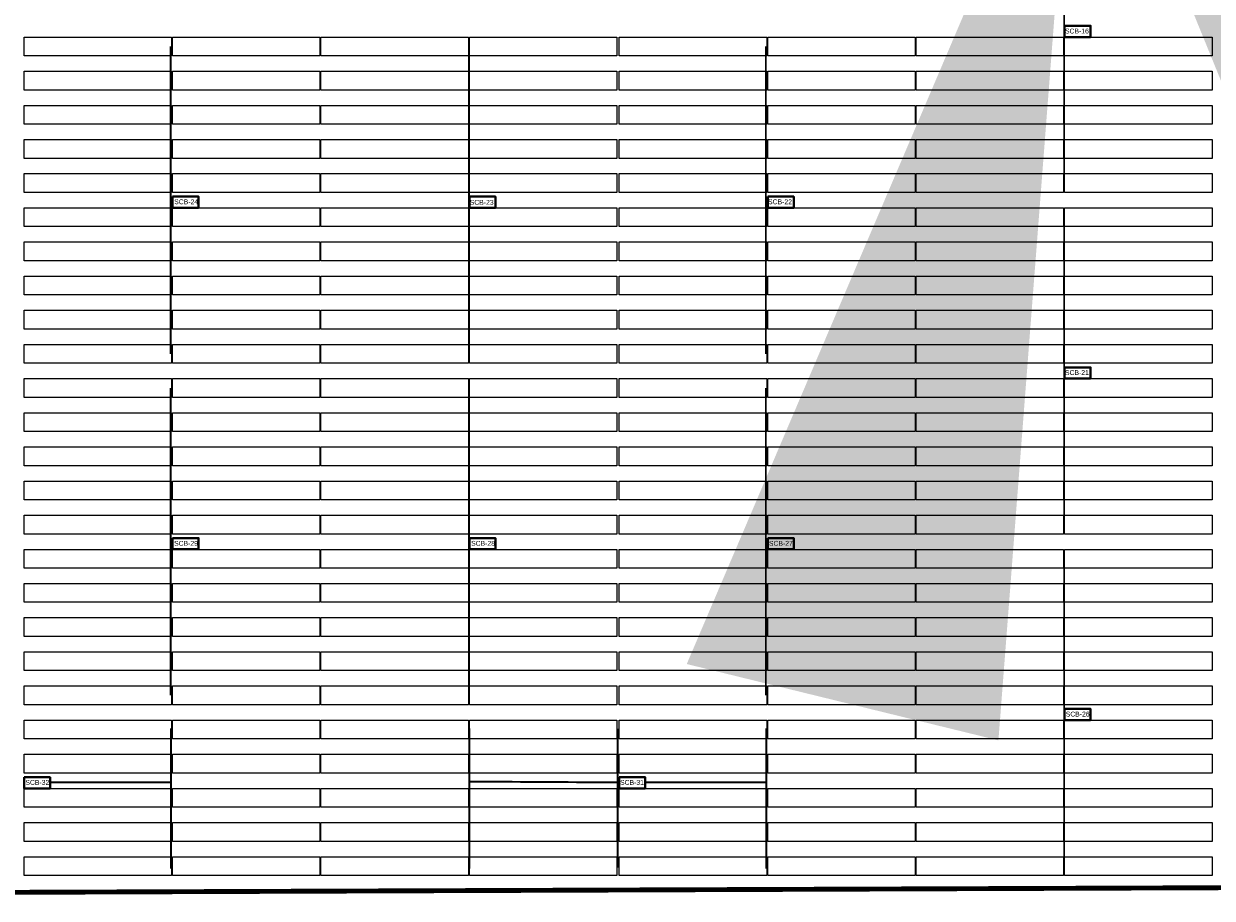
# Model space of a CAD drawing. Header units: inches. Extents: x 727810 to 1461440, y 2714588 to 5435005.
# Tile 99 of 233: x 728702 to 728946, y 2715856 to 2716036. Entities that reach past the tile are written whole.
import ezdxf

# ---------------------------------------------------------------- set-up
doc = ezdxf.new("R2010")
doc.units = ezdxf.units.IN
doc.header["$MEASUREMENT"] = 0
for name, color, linetype in [('BHEL Make', 1, 'Continuous'), ('Idle', 4, 'Continuous'), ('Inverter Room', 7, 'Continuous'), ('Mundra 335', 7, 'Continuous'), ('POLYLINE', 3, 'Continuous'), ('SCB', 7, 'Continuous'), ('tranch', 7, 'Continuous')]:
    doc.layers.add(name, color=color, linetype=linetype)
doc.styles.add('ROMANS', font='ROMANS.shx', dxfattribs={"height": 10})
doc.styles.get("Standard").update_dxf_attribs({"font": 'arial.ttf'})
doc.dimstyles.new('ROMANS$7', dxfattribs={"dimscale": 100, "dimtxt": 2.5, "dimasz": 2, "dimexe": 20, "dimexo": 20, "dimgap": 0.5, "dimtad": 1, "dimdec": 0, "dimrnd": 5, "dimzin": 0, "dimdsep": 46, "dimtxsty": 'ROMANS', "dimcen": 0.09, "dimdle": 20, "dimclrd": 256, "dimclre": 256, "dimclrt": 3, "dimadec": 0, "dimazin": 0, "dimtfac": 20, "dimtdec": 0, "dimtix": 1, "dimtmove": 2, "dimatfit": 3, "dimfxl": 1, "dimtolj": 1, "dimtzin": 0, "dimarcsym": 0})

# ---------------------------------------------------------------- blocks, each defined once
blk = doc.blocks.new('245')
at = {"layer": 'SCB', "lineweight": 40}
for points in [[(727940.22, 2716280.28), (727945.56, 2716280.28), (727945.56, 2716277.98)], [(727945.56, 2716277.98), (727940.22, 2716277.98), (727940.22, 2716280.28)]]:
    blk.add_lwpolyline(points, dxfattribs=at)

msp = doc.modelspace()

# ---------------------------------------------------------------- linework, layer by layer
at = {"layer": 'BHEL Make', "color": 1}
for points in [[(728702.49483, 2716032.97565), (728732.71483, 2716032.97565), (728732.71483, 2716029.11565), (728702.49483, 2716029.11565), (728702.49483, 2716032.97565)], [(728732.91483, 2716032.97565), (728763.13483, 2716032.97565), (728763.13483, 2716029.11565), (728732.91483, 2716029.11565), (728732.91483, 2716032.97565)], [(728763.33483, 2716032.97565), (728793.55483, 2716032.97565), (728793.55483, 2716029.11565), (728763.33483, 2716029.11565), (728763.33483, 2716032.97565)], [(728793.75483, 2716032.97565), (728823.97483, 2716032.97565), (728823.97483, 2716029.11565), (728793.75483, 2716029.11565), (728793.75483, 2716032.97565)], [(728702.49483, 2716025.97565), (728732.71483, 2716025.97565), (728732.71483, 2716022.11565), (728702.49483, 2716022.11565), (728702.49483, 2716025.97565)], [(728732.91483, 2716025.97565), (728763.13483, 2716025.97565), (728763.13483, 2716022.11565), (728732.91483, 2716022.11565), (728732.91483, 2716025.97565)], [(728763.33483, 2716025.97565), (728793.55483, 2716025.97565), (728793.55483, 2716022.11565), (728763.33483, 2716022.11565), (728763.33483, 2716025.97565)], [(728793.75483, 2716025.97565), (728823.97483, 2716025.97565), (728823.97483, 2716022.11565), (728793.75483, 2716022.11565), (728793.75483, 2716025.97565)], [(728702.49483, 2716018.97565), (728732.71483, 2716018.97565), (728732.71483, 2716015.11565), (728702.49483, 2716015.11565), (728702.49483, 2716018.97565)], [(728732.91483, 2716018.97565), (728763.13483, 2716018.97565), (728763.13483, 2716015.11565), (728732.91483, 2716015.11565), (728732.91483, 2716018.97565)], [(728763.33483, 2716018.97565), (728793.55483, 2716018.97565), (728793.55483, 2716015.11565), (728763.33483, 2716015.11565), (728763.33483, 2716018.97565)], [(728793.75483, 2716018.97565), (728823.97483, 2716018.97565), (728823.97483, 2716015.11565), (728793.75483, 2716015.11565), (728793.75483, 2716018.97565)], [(728702.49483, 2716011.97565), (728732.71483, 2716011.97565), (728732.71483, 2716008.11565), (728702.49483, 2716008.11565), (728702.49483, 2716011.97565)], [(728732.91483, 2716011.97565), (728763.13483, 2716011.97565), (728763.13483, 2716008.11565), (728732.91483, 2716008.11565), (728732.91483, 2716011.97565)], [(728763.33483, 2716011.97565), (728793.55483, 2716011.97565), (728793.55483, 2716008.11565), (728763.33483, 2716008.11565), (728763.33483, 2716011.97565)], [(728793.75483, 2716011.97565), (728823.97483, 2716011.97565), (728823.97483, 2716008.11565), (728793.75483, 2716008.11565), (728793.75483, 2716011.97565)], [(728702.49483, 2716004.97565), (728732.71483, 2716004.97565), (728732.71483, 2716001.11565), (728702.49483, 2716001.11565), (728702.49483, 2716004.97565)], [(728732.91483, 2716004.97565), (728763.13483, 2716004.97565), (728763.13483, 2716001.11565), (728732.91483, 2716001.11565), (728732.91483, 2716004.97565)], [(728763.33483, 2716004.97565), (728793.55483, 2716004.97565), (728793.55483, 2716001.11565), (728763.33483, 2716001.11565), (728763.33483, 2716004.97565)], [(728793.75483, 2716004.97565), (728823.97483, 2716004.97565), (728823.97483, 2716001.11565), (728793.75483, 2716001.11565), (728793.75483, 2716004.97565)], [(728732.91483, 2715997.97565), (728763.13483, 2715997.97565), (728763.13483, 2715994.11565), (728732.91483, 2715994.11565), (728732.91483, 2716000.27726)], [(728793.75483, 2715997.97565), (728823.97483, 2715997.97565), (728823.97483, 2715994.11565), (728793.75483, 2715994.11565), (728793.75483, 2716000.16448)], [(728702.49483, 2715997.97565), (728732.71483, 2715997.97565), (728732.71483, 2715994.11565), (728702.49483, 2715994.11565), (728702.49483, 2715997.97565)], [(728763.33483, 2715997.97565), (728793.55483, 2715997.97565), (728793.55483, 2715994.11565), (728763.33483, 2715994.11565), (728763.33483, 2715997.97565)], [(728702.49483, 2715990.97565), (728732.71483, 2715990.97565), (728732.71483, 2715987.11565), (728702.49483, 2715987.11565), (728702.49483, 2715990.97565)], [(728732.91483, 2715990.97565), (728763.13483, 2715990.97565), (728763.13483, 2715987.11565), (728732.91483, 2715987.11565), (728732.91483, 2715990.97565)], [(728763.33483, 2715990.97565), (728793.55483, 2715990.97565), (728793.55483, 2715987.11565), (728763.33483, 2715987.11565), (728763.33483, 2715990.97565)], [(728793.75483, 2715990.97565), (728823.97483, 2715990.97565), (728823.97483, 2715987.11565), (728793.75483, 2715987.11565), (728793.75483, 2715990.97565)], [(728702.49483, 2715983.97565), (728732.71483, 2715983.97565), (728732.71483, 2715980.11565), (728702.49483, 2715980.11565), (728702.49483, 2715983.97565)], [(728732.91483, 2715983.97565), (728763.13483, 2715983.97565), (728763.13483, 2715980.11565), (728732.91483, 2715980.11565), (728732.91483, 2715983.97565)], [(728763.33483, 2715983.97565), (728793.55483, 2715983.97565), (728793.55483, 2715980.11565), (728763.33483, 2715980.11565), (728763.33483, 2715983.97565)], [(728793.75483, 2715983.97565), (728823.97483, 2715983.97565), (728823.97483, 2715980.11565), (728793.75483, 2715980.11565), (728793.75483, 2715983.97565)], [(728702.49483, 2715976.97565), (728732.71483, 2715976.97565), (728732.71483, 2715973.11565), (728702.49483, 2715973.11565), (728702.49483, 2715976.97565)], [(728732.91483, 2715976.97565), (728763.13483, 2715976.97565), (728763.13483, 2715973.11565), (728732.91483, 2715973.11565), (728732.91483, 2715976.97565)], [(728763.33483, 2715976.97565), (728793.55483, 2715976.97565), (728793.55483, 2715973.11565), (728763.33483, 2715973.11565), (728763.33483, 2715976.97565)], [(728793.75483, 2715976.97565), (728823.97483, 2715976.97565), (728823.97483, 2715973.11565), (728793.75483, 2715973.11565), (728793.75483, 2715976.97565)], [(728702.49483, 2715969.97565), (728732.71483, 2715969.97565), (728732.71483, 2715966.11565), (728702.49483, 2715966.11565), (728702.49483, 2715969.97565)], [(728732.91483, 2715969.97565), (728763.13483, 2715969.97565), (728763.13483, 2715966.11565), (728732.91483, 2715966.11565), (728732.91483, 2715969.97565)], [(728763.33483, 2715969.97565), (728793.55483, 2715969.97565), (728793.55483, 2715966.11565), (728763.33483, 2715966.11565), (728763.33483, 2715969.97565)], [(728793.75483, 2715969.97565), (728823.97483, 2715969.97565), (728823.97483, 2715966.11565), (728793.75483, 2715966.11565), (728793.75483, 2715969.97565)], [(728702.49483, 2715962.97565), (728732.71483, 2715962.97565), (728732.71483, 2715959.11565), (728702.49483, 2715959.11565), (728702.49483, 2715962.97565)], [(728732.91483, 2715962.97565), (728763.13483, 2715962.97565), (728763.13483, 2715959.11565), (728732.91483, 2715959.11565), (728732.91483, 2715962.97565)], [(728763.33483, 2715962.97565), (728793.55483, 2715962.97565), (728793.55483, 2715959.11565), (728763.33483, 2715959.11565), (728763.33483, 2715962.97565)], [(728793.75483, 2715962.97565), (728823.97483, 2715962.97565), (728823.97483, 2715959.11565), (728793.75483, 2715959.11565), (728793.75483, 2715962.97565)], [(728702.49483, 2715955.97565), (728732.71483, 2715955.97565), (728732.71483, 2715952.11565), (728702.49483, 2715952.11565), (728702.49483, 2715955.97565)], [(728732.91483, 2715955.97565), (728763.13483, 2715955.97565), (728763.13483, 2715952.11565), (728732.91483, 2715952.11565), (728732.91483, 2715955.97565)], [(728763.33483, 2715955.97565), (728793.55483, 2715955.97565), (728793.55483, 2715952.11565), (728763.33483, 2715952.11565), (728763.33483, 2715955.97565)], [(728793.75483, 2715955.97565), (728823.97483, 2715955.97565), (728823.97483, 2715952.11565), (728793.75483, 2715952.11565), (728793.75483, 2715955.97565)], [(728702.49483, 2715948.97565), (728732.71483, 2715948.97565), (728732.71483, 2715945.11565), (728702.49483, 2715945.11565), (728702.49483, 2715948.97565)], [(728732.91483, 2715948.97565), (728763.13483, 2715948.97565), (728763.13483, 2715945.11565), (728732.91483, 2715945.11565), (728732.91483, 2715948.97565)], [(728763.33483, 2715948.97565), (728793.55483, 2715948.97565), (728793.55483, 2715945.11565), (728763.33483, 2715945.11565), (728763.33483, 2715948.97565)], [(728793.75483, 2715948.97565), (728823.97483, 2715948.97565), (728823.97483, 2715945.11565), (728793.75483, 2715945.11565), (728793.75483, 2715948.97565)], [(728702.49483, 2715941.97565), (728732.71483, 2715941.97565), (728732.71483, 2715938.11565), (728702.49483, 2715938.11565), (728702.49483, 2715941.97565)], [(728732.91483, 2715941.97565), (728763.13483, 2715941.97565), (728763.13483, 2715938.11565), (728732.91483, 2715938.11565), (728732.91483, 2715941.97565)], [(728763.33483, 2715941.97565), (728793.55483, 2715941.97565), (728793.55483, 2715938.11565), (728763.33483, 2715938.11565), (728763.33483, 2715941.97565)], [(728793.75483, 2715941.97565), (728823.97483, 2715941.97565), (728823.97483, 2715938.11565), (728793.75483, 2715938.11565), (728793.75483, 2715941.97565)], [(728702.49483, 2715934.97565), (728732.71483, 2715934.97565), (728732.71483, 2715931.11565), (728702.49483, 2715931.11565), (728702.49483, 2715934.97565)], [(728732.91483, 2715934.97565), (728763.13483, 2715934.97565), (728763.13483, 2715931.11565), (728732.91483, 2715931.11565), (728732.91483, 2715934.97565)], [(728763.33483, 2715934.97565), (728793.55483, 2715934.97565), (728793.55483, 2715931.11565), (728763.33483, 2715931.11565), (728763.33483, 2715934.97565)], [(728793.75483, 2715934.97565), (728823.97483, 2715934.97565), (728823.97483, 2715931.11565), (728793.75483, 2715931.11565), (728793.75483, 2715934.97565)], [(728732.91483, 2715927.97565), (728763.13483, 2715927.97565), (728763.13483, 2715924.11565), (728732.91483, 2715924.11565), (728732.91483, 2715930.27726)], [(728793.75483, 2715927.97565), (728823.97483, 2715927.97565), (728823.97483, 2715924.11565), (728793.75483, 2715924.11565), (728793.75483, 2715930.27726)], [(728702.49483, 2715927.97565), (728732.71483, 2715927.97565), (728732.71483, 2715924.11565), (728702.49483, 2715924.11565), (728702.49483, 2715927.97565)], [(728763.33483, 2715927.97565), (728793.55483, 2715927.97565), (728793.55483, 2715924.11565), (728763.33483, 2715924.11565), (728763.33483, 2715927.97565)], [(728702.49483, 2715920.97565), (728732.71483, 2715920.97565), (728732.71483, 2715917.11565), (728702.49483, 2715917.11565), (728702.49483, 2715920.97565)], [(728732.91483, 2715920.97565), (728763.13483, 2715920.97565), (728763.13483, 2715917.11565), (728732.91483, 2715917.11565), (728732.91483, 2715920.97565)], [(728763.33483, 2715920.97565), (728793.55483, 2715920.97565), (728793.55483, 2715917.11565), (728763.33483, 2715917.11565), (728763.33483, 2715920.97565)], [(728793.75483, 2715920.97565), (728823.97483, 2715920.97565), (728823.97483, 2715917.11565), (728793.75483, 2715917.11565), (728793.75483, 2715920.97565)], [(728702.49483, 2715913.97565), (728732.71483, 2715913.97565), (728732.71483, 2715910.11565), (728702.49483, 2715910.11565), (728702.49483, 2715913.97565)], [(728732.91483, 2715913.97565), (728763.13483, 2715913.97565), (728763.13483, 2715910.11565), (728732.91483, 2715910.11565), (728732.91483, 2715913.97565)], [(728763.33483, 2715913.97565), (728793.55483, 2715913.97565), (728793.55483, 2715910.11565), (728763.33483, 2715910.11565), (728763.33483, 2715913.97565)], [(728793.75483, 2715913.97565), (728823.97483, 2715913.97565), (728823.97483, 2715910.11565), (728793.75483, 2715910.11565), (728793.75483, 2715913.97565)], [(728702.49483, 2715906.97565), (728732.71483, 2715906.97565), (728732.71483, 2715903.11565), (728702.49483, 2715903.11565), (728702.49483, 2715906.97565)], [(728732.91483, 2715906.97565), (728763.13483, 2715906.97565), (728763.13483, 2715903.11565), (728732.91483, 2715903.11565), (728732.91483, 2715906.97565)], [(728763.33483, 2715906.97565), (728793.55483, 2715906.97565), (728793.55483, 2715903.11565), (728763.33483, 2715903.11565), (728763.33483, 2715906.97565)], [(728793.75483, 2715906.97565), (728823.97483, 2715906.97565), (728823.97483, 2715903.11565), (728793.75483, 2715903.11565), (728793.75483, 2715906.97565)], [(728702.49483, 2715899.97565), (728732.71483, 2715899.97565), (728732.71483, 2715896.11565), (728702.49483, 2715896.11565), (728702.49483, 2715899.97565)], [(728732.91483, 2715899.97565), (728763.13483, 2715899.97565), (728763.13483, 2715896.11565), (728732.91483, 2715896.11565), (728732.91483, 2715899.97565)], [(728763.33483, 2715899.97565), (728793.55483, 2715899.97565), (728793.55483, 2715896.11565), (728763.33483, 2715896.11565), (728763.33483, 2715899.97565)], [(728793.75483, 2715899.97565), (728823.97483, 2715899.97565), (728823.97483, 2715896.11565), (728793.75483, 2715896.11565), (728793.75483, 2715899.97565)]]:
    msp.add_lwpolyline(points, dxfattribs=at)
at = {"layer": 'Idle', "color": 4}
for points in [[(728824.47483, 2715962.97565), (728854.69483, 2715962.97565), (728854.69483, 2715959.11565), (728824.47483, 2715959.11565), (728824.47483, 2715962.97565)], [(728854.89483, 2715962.97565), (728885.11483, 2715962.97565), (728885.11483, 2715959.11565), (728854.89483, 2715959.11565), (728854.89483, 2715962.97565)], [(728824.47483, 2715955.97565), (728854.69483, 2715955.97565), (728854.69483, 2715952.11565), (728824.47483, 2715952.11565), (728824.47483, 2715955.97565)], [(728854.89483, 2715955.97565), (728885.11483, 2715955.97565), (728885.11483, 2715952.11565), (728854.89483, 2715952.11565), (728854.89483, 2715955.97565)], [(728824.47483, 2715948.97565), (728854.69483, 2715948.97565), (728854.69483, 2715945.11565), (728824.47483, 2715945.11565), (728824.47483, 2715948.97565)], [(728854.89483, 2715948.97565), (728885.11483, 2715948.97565), (728885.11483, 2715945.11565), (728854.89483, 2715945.11565), (728854.89483, 2715948.97565)], [(728824.47483, 2715941.97565), (728854.69483, 2715941.97565), (728854.69483, 2715938.11565), (728824.47483, 2715938.11565), (728824.47483, 2715941.97565)], [(728854.89483, 2715941.97565), (728885.11483, 2715941.97565), (728885.11483, 2715938.11565), (728854.89483, 2715938.11565), (728854.89483, 2715941.97565)], [(728824.47483, 2715934.97565), (728854.69483, 2715934.97565), (728854.69483, 2715931.11565), (728824.47483, 2715931.11565), (728824.47483, 2715934.97565)], [(728854.89483, 2715934.97565), (728885.11483, 2715934.97565), (728885.11483, 2715931.11565), (728854.89483, 2715931.11565), (728854.89483, 2715934.97565)], [(728854.89483, 2715927.97565), (728885.11483, 2715927.97565), (728885.11483, 2715924.11565), (728854.89483, 2715924.11565), (728854.89483, 2715930.27726)], [(728824.47483, 2715927.97565), (728854.69483, 2715927.97565), (728854.69483, 2715924.11565), (728824.47483, 2715924.11565), (728824.47483, 2715927.97565)], [(728885.31483, 2715927.97565), (728915.53483, 2715927.97565), (728915.53483, 2715924.11565), (728885.31483, 2715924.11565), (728885.31483, 2715927.97565)], [(728915.73483, 2715927.97565), (728945.95483, 2715927.97565), (728945.95483, 2715924.11565), (728915.73483, 2715924.11565), (728915.73483, 2715927.97565)], [(728824.47483, 2715920.97565), (728854.69483, 2715920.97565), (728854.69483, 2715917.11565), (728824.47483, 2715917.11565), (728824.47483, 2715920.97565)], [(728854.89483, 2715920.97565), (728885.11483, 2715920.97565), (728885.11483, 2715917.11565), (728854.89483, 2715917.11565), (728854.89483, 2715920.97565)], [(728885.31483, 2715920.97565), (728915.53483, 2715920.97565), (728915.53483, 2715917.11565), (728885.31483, 2715917.11565), (728885.31483, 2715920.97565)], [(728915.73483, 2715920.97565), (728945.95483, 2715920.97565), (728945.95483, 2715917.11565), (728915.73483, 2715917.11565), (728915.73483, 2715920.97565)], [(728824.47483, 2715913.97565), (728854.69483, 2715913.97565), (728854.69483, 2715910.11565), (728824.47483, 2715910.11565), (728824.47483, 2715913.97565)], [(728854.89483, 2715913.97565), (728885.11483, 2715913.97565), (728885.11483, 2715910.11565), (728854.89483, 2715910.11565), (728854.89483, 2715913.97565)], [(728885.31483, 2715913.97565), (728915.53483, 2715913.97565), (728915.53483, 2715910.11565), (728885.31483, 2715910.11565), (728885.31483, 2715913.97565)], [(728915.73483, 2715913.97565), (728945.95483, 2715913.97565), (728945.95483, 2715910.11565), (728915.73483, 2715910.11565), (728915.73483, 2715913.97565)], [(728824.47483, 2715906.97565), (728854.69483, 2715906.97565), (728854.69483, 2715903.11565), (728824.47483, 2715903.11565), (728824.47483, 2715906.97565)], [(728854.89483, 2715906.97565), (728885.11483, 2715906.97565), (728885.11483, 2715903.11565), (728854.89483, 2715903.11565), (728854.89483, 2715906.97565)], [(728885.31483, 2715906.97565), (728915.53483, 2715906.97565), (728915.53483, 2715903.11565), (728885.31483, 2715903.11565), (728885.31483, 2715906.97565)], [(728915.73483, 2715906.97565), (728945.95483, 2715906.97565), (728945.95483, 2715903.11565), (728915.73483, 2715903.11565), (728915.73483, 2715906.97565)], [(728824.47483, 2715899.97565), (728854.69483, 2715899.97565), (728854.69483, 2715896.11565), (728824.47483, 2715896.11565), (728824.47483, 2715899.97565)], [(728854.89483, 2715899.97565), (728885.11483, 2715899.97565), (728885.11483, 2715896.11565), (728854.89483, 2715896.11565), (728854.89483, 2715899.97565)], [(728885.31483, 2715899.97565), (728915.53483, 2715899.97565), (728915.53483, 2715896.11565), (728885.31483, 2715896.11565), (728885.31483, 2715899.97565)], [(728915.73483, 2715899.97565), (728945.95483, 2715899.97565), (728945.95483, 2715896.11565), (728915.73483, 2715896.11565), (728915.73483, 2715899.97565)], [(728915.73483, 2715892.97565), (728945.95483, 2715892.97565), (728945.95483, 2715889.11565), (728915.73483, 2715889.11565), (728915.73483, 2715895.27726)], [(728702.49483, 2715892.97565), (728732.71483, 2715892.97565), (728732.71483, 2715889.11565), (728702.49483, 2715889.11565), (728702.49483, 2715892.97565)], [(728732.91483, 2715892.97565), (728763.13483, 2715892.97565), (728763.13483, 2715889.11565), (728732.91483, 2715889.11565), (728732.91483, 2715892.97565)], [(728763.33483, 2715892.97565), (728793.55483, 2715892.97565), (728793.55483, 2715889.11565), (728763.33483, 2715889.11565), (728763.33483, 2715892.97565)], [(728793.75483, 2715892.97565), (728823.97483, 2715892.97565), (728823.97483, 2715889.11565), (728793.75483, 2715889.11565), (728793.75483, 2715892.97565)], [(728824.47483, 2715892.97565), (728854.69483, 2715892.97565), (728854.69483, 2715889.11565), (728824.47483, 2715889.11565), (728824.47483, 2715892.97565)], [(728854.89483, 2715892.97565), (728885.11483, 2715892.97565), (728885.11483, 2715889.11565), (728854.89483, 2715889.11565), (728854.89483, 2715892.97565)], [(728885.31483, 2715892.97565), (728915.53483, 2715892.97565), (728915.53483, 2715889.11565), (728885.31483, 2715889.11565), (728885.31483, 2715892.97565)], [(728702.49483, 2715885.97565), (728732.71483, 2715885.97565), (728732.71483, 2715882.11565), (728702.49483, 2715882.11565), (728702.49483, 2715885.97565)], [(728732.91483, 2715885.97565), (728763.13483, 2715885.97565), (728763.13483, 2715882.11565), (728732.91483, 2715882.11565), (728732.91483, 2715885.97565)], [(728763.33483, 2715885.97565), (728793.55483, 2715885.97565), (728793.55483, 2715882.11565), (728763.33483, 2715882.11565), (728763.33483, 2715885.97565)], [(728793.75483, 2715885.97565), (728823.97483, 2715885.97565), (728823.97483, 2715882.11565), (728793.75483, 2715882.11565), (728793.75483, 2715885.97565)], [(728824.47483, 2715885.97565), (728854.69483, 2715885.97565), (728854.69483, 2715882.11565), (728824.47483, 2715882.11565), (728824.47483, 2715885.97565)], [(728854.89483, 2715885.97565), (728885.11483, 2715885.97565), (728885.11483, 2715882.11565), (728854.89483, 2715882.11565), (728854.89483, 2715885.97565)], [(728885.31483, 2715885.97565), (728915.53483, 2715885.97565), (728915.53483, 2715882.11565), (728885.31483, 2715882.11565), (728885.31483, 2715885.97565)], [(728915.73483, 2715885.97565), (728945.95483, 2715885.97565), (728945.95483, 2715882.11565), (728915.73483, 2715882.11565), (728915.73483, 2715885.97565)], [(728702.49483, 2715878.97565), (728732.71483, 2715878.97565), (728732.71483, 2715875.11565), (728702.49483, 2715875.11565), (728702.49483, 2715881.27726)], [(728732.91483, 2715878.97565), (728763.13483, 2715878.97565), (728763.13483, 2715875.11565), (728732.91483, 2715875.11565), (728732.91483, 2715878.97565)], [(728763.33483, 2715878.97565), (728793.55483, 2715878.97565), (728793.55483, 2715875.11565), (728763.33483, 2715875.11565), (728763.33483, 2715878.97565)], [(728793.75483, 2715878.97565), (728823.97483, 2715878.97565), (728823.97483, 2715875.11565), (728793.75483, 2715875.11565), (728793.75483, 2715878.97565)], [(728824.47483, 2715878.97565), (728854.69483, 2715878.97565), (728854.69483, 2715875.11565), (728824.47483, 2715875.11565), (728824.47483, 2715878.97565)], [(728854.89483, 2715878.97565), (728885.11483, 2715878.97565), (728885.11483, 2715875.11565), (728854.89483, 2715875.11565), (728854.89483, 2715878.97565)], [(728885.31483, 2715878.97565), (728915.53483, 2715878.97565), (728915.53483, 2715875.11565), (728885.31483, 2715875.11565), (728885.31483, 2715878.97565)], [(728915.73483, 2715878.97565), (728945.95483, 2715878.97565), (728945.95483, 2715875.11565), (728915.73483, 2715875.11565), (728915.73483, 2715878.97565)], [(728702.49483, 2715871.97565), (728732.71483, 2715871.97565), (728732.71483, 2715868.11565), (728702.49483, 2715868.11565), (728702.49483, 2715871.97565)], [(728732.91483, 2715871.97565), (728763.13483, 2715871.97565), (728763.13483, 2715868.11565), (728732.91483, 2715868.11565), (728732.91483, 2715871.97565)], [(728763.33483, 2715871.97565), (728793.55483, 2715871.97565), (728793.55483, 2715868.11565), (728763.33483, 2715868.11565), (728763.33483, 2715871.97565)], [(728793.75483, 2715871.97565), (728823.97483, 2715871.97565), (728823.97483, 2715868.11565), (728793.75483, 2715868.11565), (728793.75483, 2715871.97565)], [(728824.47483, 2715871.97565), (728854.69483, 2715871.97565), (728854.69483, 2715868.11565), (728824.47483, 2715868.11565), (728824.47483, 2715871.97565)], [(728854.89483, 2715871.97565), (728885.11483, 2715871.97565), (728885.11483, 2715868.11565), (728854.89483, 2715868.11565), (728854.89483, 2715871.97565)], [(728885.31483, 2715871.97565), (728915.53483, 2715871.97565), (728915.53483, 2715868.11565), (728885.31483, 2715868.11565), (728885.31483, 2715871.97565)], [(728915.73483, 2715871.97565), (728945.95483, 2715871.97565), (728945.95483, 2715868.11565), (728915.73483, 2715868.11565), (728915.73483, 2715871.97565)], [(728702.49483, 2715864.97565), (728732.71483, 2715864.97565), (728732.71483, 2715861.11565), (728702.49483, 2715861.11565), (728702.49483, 2715864.97565)], [(728732.91483, 2715864.97565), (728763.13483, 2715864.97565), (728763.13483, 2715861.11565), (728732.91483, 2715861.11565), (728732.91483, 2715864.97565)], [(728763.33483, 2715864.97565), (728793.55483, 2715864.97565), (728793.55483, 2715861.11565), (728763.33483, 2715861.11565), (728763.33483, 2715864.97565)], [(728793.75483, 2715864.97565), (728823.97483, 2715864.97565), (728823.97483, 2715861.11565), (728793.75483, 2715861.11565), (728793.75483, 2715864.97565)], [(728824.47483, 2715864.97565), (728854.69483, 2715864.97565), (728854.69483, 2715861.11565), (728824.47483, 2715861.11565), (728824.47483, 2715864.97565)], [(728854.89483, 2715864.97565), (728885.11483, 2715864.97565), (728885.11483, 2715861.11565), (728854.89483, 2715861.11565), (728854.89483, 2715864.97565)], [(728885.31483, 2715864.97565), (728915.53483, 2715864.97565), (728915.53483, 2715861.11565), (728885.31483, 2715861.11565), (728885.31483, 2715864.97565)], [(728915.73483, 2715864.97565), (728945.95483, 2715864.97565), (728945.95483, 2715861.11565), (728915.73483, 2715861.11565), (728915.73483, 2715864.97565)]]:
    msp.add_lwpolyline(points, dxfattribs=at)
at = {"layer": 'Mundra 335', "color": 2}
for points in [[(728915.73483, 2716032.97565), (728945.95483, 2716032.97565), (728945.95483, 2716029.11565), (728915.73483, 2716029.11565), (728915.73483, 2716035.27726)], [(728824.47483, 2716032.97565), (728854.69483, 2716032.97565), (728854.69483, 2716029.11565), (728824.47483, 2716029.11565), (728824.47483, 2716032.97565)], [(728854.89483, 2716032.97565), (728885.11483, 2716032.97565), (728885.11483, 2716029.11565), (728854.89483, 2716029.11565), (728854.89483, 2716032.97565)], [(728885.31483, 2716032.97565), (728915.53483, 2716032.97565), (728915.53483, 2716029.11565), (728885.31483, 2716029.11565), (728885.31483, 2716032.97565)], [(728824.47483, 2716025.97565), (728854.69483, 2716025.97565), (728854.69483, 2716022.11565), (728824.47483, 2716022.11565), (728824.47483, 2716025.97565)], [(728854.89483, 2716025.97565), (728885.11483, 2716025.97565), (728885.11483, 2716022.11565), (728854.89483, 2716022.11565), (728854.89483, 2716025.97565)], [(728885.31483, 2716025.97565), (728915.53483, 2716025.97565), (728915.53483, 2716022.11565), (728885.31483, 2716022.11565), (728885.31483, 2716025.97565)], [(728915.73483, 2716025.97565), (728945.95483, 2716025.97565), (728945.95483, 2716022.11565), (728915.73483, 2716022.11565), (728915.73483, 2716025.97565)], [(728824.47483, 2716018.97565), (728854.69483, 2716018.97565), (728854.69483, 2716015.11565), (728824.47483, 2716015.11565), (728824.47483, 2716018.97565)], [(728854.89483, 2716018.97565), (728885.11483, 2716018.97565), (728885.11483, 2716015.11565), (728854.89483, 2716015.11565), (728854.89483, 2716018.97565)], [(728885.31483, 2716018.97565), (728915.53483, 2716018.97565), (728915.53483, 2716015.11565), (728885.31483, 2716015.11565), (728885.31483, 2716018.97565)], [(728915.73483, 2716018.97565), (728945.95483, 2716018.97565), (728945.95483, 2716015.11565), (728915.73483, 2716015.11565), (728915.73483, 2716018.97565)], [(728824.47483, 2716011.97565), (728854.69483, 2716011.97565), (728854.69483, 2716008.11565), (728824.47483, 2716008.11565), (728824.47483, 2716011.97565)], [(728854.89483, 2716011.97565), (728885.11483, 2716011.97565), (728885.11483, 2716008.11565), (728854.89483, 2716008.11565), (728854.89483, 2716011.97565)], [(728885.31483, 2716011.97565), (728915.53483, 2716011.97565), (728915.53483, 2716008.11565), (728885.31483, 2716008.11565), (728885.31483, 2716011.97565)], [(728915.73483, 2716011.97565), (728945.95483, 2716011.97565), (728945.95483, 2716008.11565), (728915.73483, 2716008.11565), (728915.73483, 2716011.97565)], [(728824.47483, 2716004.97565), (728854.69483, 2716004.97565), (728854.69483, 2716001.11565), (728824.47483, 2716001.11565), (728824.47483, 2716004.97565)], [(728854.89483, 2716004.97565), (728885.11483, 2716004.97565), (728885.11483, 2716001.11565), (728854.89483, 2716001.11565), (728854.89483, 2716004.97565)], [(728885.31483, 2716004.97565), (728915.53483, 2716004.97565), (728915.53483, 2716001.11565), (728885.31483, 2716001.11565), (728885.31483, 2716004.97565)], [(728915.73483, 2716004.97565), (728945.95483, 2716004.97565), (728945.95483, 2716001.11565), (728915.73483, 2716001.11565), (728915.73483, 2716004.97565)], [(728854.89483, 2715997.97565), (728885.11483, 2715997.97565), (728885.11483, 2715994.11565), (728854.89483, 2715994.11565), (728854.89483, 2716000.27726)], [(728824.47483, 2715997.97565), (728854.69483, 2715997.97565), (728854.69483, 2715994.11565), (728824.47483, 2715994.11565), (728824.47483, 2715997.97565)], [(728885.31483, 2715997.97565), (728915.53483, 2715997.97565), (728915.53483, 2715994.11565), (728885.31483, 2715994.11565), (728885.31483, 2715997.97565)], [(728915.73483, 2715997.97565), (728945.95483, 2715997.97565), (728945.95483, 2715994.11565), (728915.73483, 2715994.11565), (728915.73483, 2715997.97565)], [(728824.47483, 2715990.97565), (728854.69483, 2715990.97565), (728854.69483, 2715987.11565), (728824.47483, 2715987.11565), (728824.47483, 2715990.97565)], [(728854.89483, 2715990.97565), (728885.11483, 2715990.97565), (728885.11483, 2715987.11565), (728854.89483, 2715987.11565), (728854.89483, 2715990.97565)], [(728885.31483, 2715990.97565), (728915.53483, 2715990.97565), (728915.53483, 2715987.11565), (728885.31483, 2715987.11565), (728885.31483, 2715990.97565)], [(728915.73483, 2715990.97565), (728945.95483, 2715990.97565), (728945.95483, 2715987.11565), (728915.73483, 2715987.11565), (728915.73483, 2715990.97565)], [(728824.47483, 2715983.97565), (728854.69483, 2715983.97565), (728854.69483, 2715980.11565), (728824.47483, 2715980.11565), (728824.47483, 2715983.97565)], [(728854.89483, 2715983.97565), (728885.11483, 2715983.97565), (728885.11483, 2715980.11565), (728854.89483, 2715980.11565), (728854.89483, 2715983.97565)], [(728885.31483, 2715983.97565), (728915.53483, 2715983.97565), (728915.53483, 2715980.11565), (728885.31483, 2715980.11565), (728885.31483, 2715983.97565)], [(728915.73483, 2715983.97565), (728945.95483, 2715983.97565), (728945.95483, 2715980.11565), (728915.73483, 2715980.11565), (728915.73483, 2715983.97565)], [(728824.47483, 2715976.97565), (728854.69483, 2715976.97565), (728854.69483, 2715973.11565), (728824.47483, 2715973.11565), (728824.47483, 2715976.97565)], [(728854.89483, 2715976.97565), (728885.11483, 2715976.97565), (728885.11483, 2715973.11565), (728854.89483, 2715973.11565), (728854.89483, 2715976.97565)], [(728885.31483, 2715976.97565), (728915.53483, 2715976.97565), (728915.53483, 2715973.11565), (728885.31483, 2715973.11565), (728885.31483, 2715976.97565)], [(728915.73483, 2715976.97565), (728945.95483, 2715976.97565), (728945.95483, 2715973.11565), (728915.73483, 2715973.11565), (728915.73483, 2715976.97565)], [(728824.47483, 2715969.97565), (728854.69483, 2715969.97565), (728854.69483, 2715966.11565), (728824.47483, 2715966.11565), (728824.47483, 2715969.97565)], [(728854.89483, 2715969.97565), (728885.11483, 2715969.97565), (728885.11483, 2715966.11565), (728854.89483, 2715966.11565), (728854.89483, 2715969.97565)], [(728885.31483, 2715969.97565), (728915.53483, 2715969.97565), (728915.53483, 2715966.11565), (728885.31483, 2715966.11565), (728885.31483, 2715969.97565)], [(728915.73483, 2715969.97565), (728945.95483, 2715969.97565), (728945.95483, 2715966.11565), (728915.73483, 2715966.11565), (728915.73483, 2715969.97565)], [(728915.73483, 2715962.97565), (728945.95483, 2715962.97565), (728945.95483, 2715959.11565), (728915.73483, 2715959.11565), (728915.73483, 2715965.27726)], [(728885.31483, 2715962.97565), (728915.53483, 2715962.97565), (728915.53483, 2715959.11565), (728885.31483, 2715959.11565), (728885.31483, 2715962.97565)], [(728885.31483, 2715955.97565), (728915.53483, 2715955.97565), (728915.53483, 2715952.11565), (728885.31483, 2715952.11565), (728885.31483, 2715955.97565)], [(728915.73483, 2715955.97565), (728945.95483, 2715955.97565), (728945.95483, 2715952.11565), (728915.73483, 2715952.11565), (728915.73483, 2715955.97565)], [(728885.31483, 2715948.97565), (728915.53483, 2715948.97565), (728915.53483, 2715945.11565), (728885.31483, 2715945.11565), (728885.31483, 2715948.97565)], [(728915.73483, 2715948.97565), (728945.95483, 2715948.97565), (728945.95483, 2715945.11565), (728915.73483, 2715945.11565), (728915.73483, 2715948.97565)], [(728885.31483, 2715941.97565), (728915.53483, 2715941.97565), (728915.53483, 2715938.11565), (728885.31483, 2715938.11565), (728885.31483, 2715941.97565)], [(728915.73483, 2715941.97565), (728945.95483, 2715941.97565), (728945.95483, 2715938.11565), (728915.73483, 2715938.11565), (728915.73483, 2715941.97565)], [(728885.31483, 2715934.97565), (728915.53483, 2715934.97565), (728915.53483, 2715931.11565), (728885.31483, 2715931.11565), (728885.31483, 2715934.97565)], [(728915.73483, 2715934.97565), (728945.95483, 2715934.97565), (728945.95483, 2715931.11565), (728915.73483, 2715931.11565), (728915.73483, 2715934.97565)]]:
    msp.add_lwpolyline(points, dxfattribs=at)
at = {"layer": 'POLYLINE', "color": 0, "lineweight": 40, "const_width": 1}
msp.add_lwpolyline([(728641.15483, 2715857.45103), (728956.80067, 2715858.65818), (728956.48916, 2716319.97655), (728641.07786, 2716319.97565), (728641.1654, 2715856.96839)], dxfattribs=at)
at = {"layer": 'tranch', "const_width": 0.4}
for points in [[(728915.65737, 2716034.12645), (728915.65737, 2716066.04565)], [(728915.65737, 2716034.12645), (728915.65737, 2716003.04565)], [(728732.53737, 2715999.12645), (728732.53737, 2716031.04565)], [(728793.67737, 2715999.12645), (728793.67737, 2716031.04565)], [(728854.51737, 2715999.12645), (728854.51737, 2716031.04565)], [(728732.53737, 2715999.12645), (728732.53737, 2715968.04565)], [(728793.67737, 2715999.12645), (728793.67737, 2715968.04565)], [(728854.51737, 2715999.12645), (728854.51737, 2715968.04565)], [(728915.65737, 2715964.12645), (728915.65737, 2715996.04565)], [(728915.65737, 2715964.12645), (728915.65737, 2715933.04565)], [(728732.53737, 2715929.12645), (728732.53737, 2715961.04565)], [(728793.67737, 2715929.12645), (728793.67737, 2715961.04565)], [(728854.51737, 2715929.12645), (728854.51737, 2715961.04565)], [(728732.53737, 2715929.12645), (728732.53737, 2715898.04565)], [(728793.67737, 2715929.12645), (728793.67737, 2715898.04565)], [(728854.51737, 2715929.12645), (728854.51737, 2715898.04565)], [(728915.65737, 2715894.12645), (728915.65737, 2715926.04565)], [(728915.65737, 2715894.12645), (728915.65737, 2715863.04565)], [(728732.64014, 2715891.3162), (728732.64014, 2715862.55477)], [(728793.73451, 2715891.3162), (728793.73451, 2715862.55477)], [(728824.16679, 2715880.20147), (728824.16679, 2715891.22459)], [(728854.62014, 2715891.3162), (728854.62014, 2715862.55477)], [(728707.62422, 2715880.20147), (728732.64014, 2715880.20147)], [(728793.73451, 2715880.38284), (728824.16679, 2715880.20147)], [(728824.16679, 2715880.20147), (728824.16679, 2715862.70747)], [(728829.60422, 2715880.20147), (728854.62014, 2715880.20147)]]:
    msp.add_lwpolyline(points, dxfattribs=at)

# ---------------------------------------------------------------- block references
at = {"layer": 'SCB', "color": 1, "lineweight": 40}
for p in [(975.51566, -245), (975.51566, -245), (792.69566, -280), (792.69566, -280), (853.53566, -280), (853.53566, -280), (914.67566, -280), (914.67566, -280), (975.51566, -315), (975.51566, -315), (792.69566, -350), (792.69566, -350), (853.53566, -350), (853.53566, -350), (914.67566, -350), (914.67566, -350), (975.51566, -385), (975.51566, -385), (762.27566, -399), (762.27566, -399), (884.25566, -399), (884.25566, -399)]:
    msp.add_blockref('245', p, dxfattribs=at)

# ---------------------------------------------------------------- texts
at = {"layer": 'SCB', "color": 7, "lineweight": 40, "char_height": 1, "attachment_point": 3}
for s, insert in [('SCB-16', (728920.71645, 2716034.70676)), ('SCB-16', (728920.71645, 2716034.70676)), ('SCB-24', (728738.17016, 2715999.70676)), ('SCB-24', (728738.17016, 2715999.70676)), ('SCB-23', (728798.73645, 2715999.59398)), ('SCB-23', (728798.73645, 2715999.59398)), ('SCB-22', (728859.87645, 2715999.70676)), ('SCB-22', (728859.87645, 2715999.70676)), ('SCB-21', (728920.71645, 2715964.70676)), ('SCB-21', (728920.71645, 2715964.70676)), ('SCB-29', (728738.13544, 2715929.70676)), ('SCB-29', (728738.13544, 2715929.70676)), ('SCB-28', (728799.00691, 2715929.70676)), ('SCB-28', (728799.00691, 2715929.70676)), ('SCB-27', (728860.04246, 2715929.70676)), ('SCB-27', (728860.04246, 2715929.70676)), ('SCB-26', (728920.87903, 2715894.70676)), ('SCB-26', (728920.87903, 2715894.70676)), ('SCB-32', (728707.67217, 2715880.70676)), ('SCB-32', (728707.67217, 2715880.70676)), ('SCB-31', (728829.53659, 2715880.70676))]:
    msp.add_mtext_dynamic_manual_height_columns(s, width=10.9628712, gutter_width=20.36957, heights=[0], dxfattribs=dict(at, insert=insert))

# ---------------------------------------------------------------- leaders
at = {"layer": 'Inverter Room', "ltscale": 0.5}
for points in [[(728917.81823, 2716090.90821, 0.444), (728917.57751, 2716089.92522, 0.444), (728917.01091, 2716089.93287, 0.444)], [(728920.51817, 2716090.90821, 0.21638), (728921.01984, 2716090.09008, 0.21638), (728921.34999, 2716090.09544, 0.21638)]]:
    msp.add_leader(points, dimstyle='ROMANS$7', override={"dimtxt": 150, "dimgap": 0.5, "dimtad": 0, "dimtfill": 1, "dimarcsym": 1}, dxfattribs=at)

doc.saveas('drawing.dxf')
